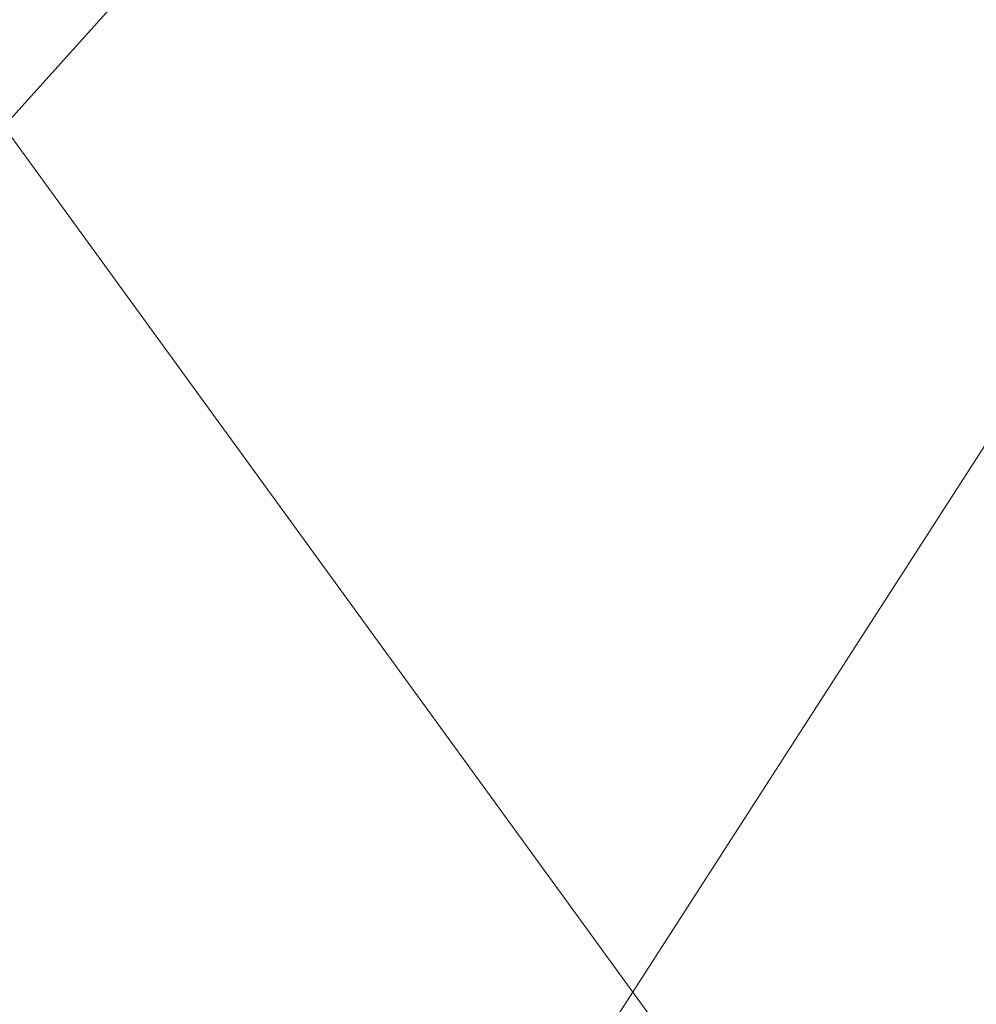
# Model space of a CAD drawing. Header units: millimetres. Extents: x -25.5 to 58.1, y -24 to 24.
# Tile 182 of 256: x -14.599 to -14.371, y -14.696 to -14.46. Entities that reach past the tile are written whole.
import ezdxf

# ---------------------------------------------------------------- set-up
doc = ezdxf.new("R2010")
doc.units = ezdxf.units.MM
doc.layers.add('1', color=7, linetype='CONTINUOUS', true_color=0xffffff)

msp = doc.modelspace()

# ---------------------------------------------------------------- linework, layer by layer
at = {"layer": '1', "color": 252, "linetype": 'Continuous', "lineweight": 13}
for centre in [(-0.308247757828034, 0.5619054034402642, -8.116410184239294), (-0.308247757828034, 0.5619054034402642, -7.216410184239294)]:
    msp.add_circle(centre, 15.25, dxfattribs=at)
at = {"layer": '1', "color": 252, "linetype": 'Continuous', "lineweight": 13, "extrusion": (0, 0, -1)}
msp.add_circle((0.308247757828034, 0.561905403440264, 2.905768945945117), 15.0624999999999, dxfattribs=at)
at = {"layer": '1', "color": 3, "linetype": 'Continuous', "lineweight": 13}
for points in [[(-13.60945869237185, -10.18737535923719, 37.99999877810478), (-18.72222870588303, -13.45712784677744, 37.99999877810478), (-16.73060841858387, -14.47096839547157, 37.99999877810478), (-16.15442708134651, -14.13830928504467, 37.99999877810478)], [(-20.71281895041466, -17.08231493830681, 28.99999916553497), (-14.56638146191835, -11.95413898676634, 19.99999955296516), (-15.15343971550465, -11.29920314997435, 19.99999955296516)], [(-14.56638146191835, -11.95413898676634, 19.99999955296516), (-20.71281895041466, -17.08231493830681, 28.99999916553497), (-20.05606889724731, -18.15917529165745, 28.99999916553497)]]:
    msp.add_3dface(points, dxfattribs=at)
at = {"layer": '1', "color": 30, "linetype": 'Continuous', "lineweight": 13}
msp.add_3dface([(-14.46117833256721, -10.50666160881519, 66.15000218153), (-14.46117833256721, -10.50666160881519, 65.54999947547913), (-8.937500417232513, -15.48020448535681, 65.54999947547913), (-8.937500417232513, -15.48020448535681, 66.15000218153)], dxfattribs=at)
at = {"layer": '1', "color": 11, "linetype": 'Continuous', "lineweight": 13}
for points in [[(-12.97932583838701, -12.40520365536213, 19.99999955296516), (-14.99824319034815, -14.54103738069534, 23.58359657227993), (-15.29132574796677, -14.41337261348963, 23.75142276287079)], [(-12.97932583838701, -12.40520365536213, 19.99999955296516), (-14.79247119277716, -14.69180919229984, 23.52278493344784), (-14.99824319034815, -14.54103738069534, 23.58359657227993)], [(-12.97932583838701, -12.40520365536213, 19.99999955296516), (-11.15454453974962, -13.76481633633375, 19.99999955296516), (-14.59525432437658, -14.91413358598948, 23.53768981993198)], [(-13.65260779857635, -13.43056559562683, 34.49999913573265), (-14.73294943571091, -12.80682999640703, 34.49999913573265), (-15.17175324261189, -14.15733061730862, 34.49999913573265), (-14.60277382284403, -14.48583137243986, 34.49999913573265)], [(-14.46050405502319, -15.15879202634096, 23.63475784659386), (-14.59525432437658, -14.91413358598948, 23.53768981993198), (-11.15454453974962, -13.76481633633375, 19.99999955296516)], [(-14.37042467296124, -15.49569796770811, 23.8602627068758), (-14.46050405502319, -15.15879202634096, 23.63475784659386), (-11.15454453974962, -13.76481633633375, 19.99999955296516)], [(-11.15454453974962, -13.76481633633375, 19.99999955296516), (-14.37843684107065, -15.87816327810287, 24.21818301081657), (-14.37042467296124, -15.49569796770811, 23.8602627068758)], [(-14.37843684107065, -15.87816327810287, 24.21818301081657), (-11.15454453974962, -13.76481633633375, 19.99999955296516), (-14.27316013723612, -16.24896563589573, 24.48543719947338)], [(-14.79012984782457, -14.69391211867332, 34.01502594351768), (-14.47239052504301, -15.13124257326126, 34.01502594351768), (-14.216598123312, -15.01735579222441, 34.49999913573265), (-14.60277382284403, -14.48583137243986, 34.49999913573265)]]:
    msp.add_3dface(points, dxfattribs=at)

doc.saveas('drawing.dxf')
